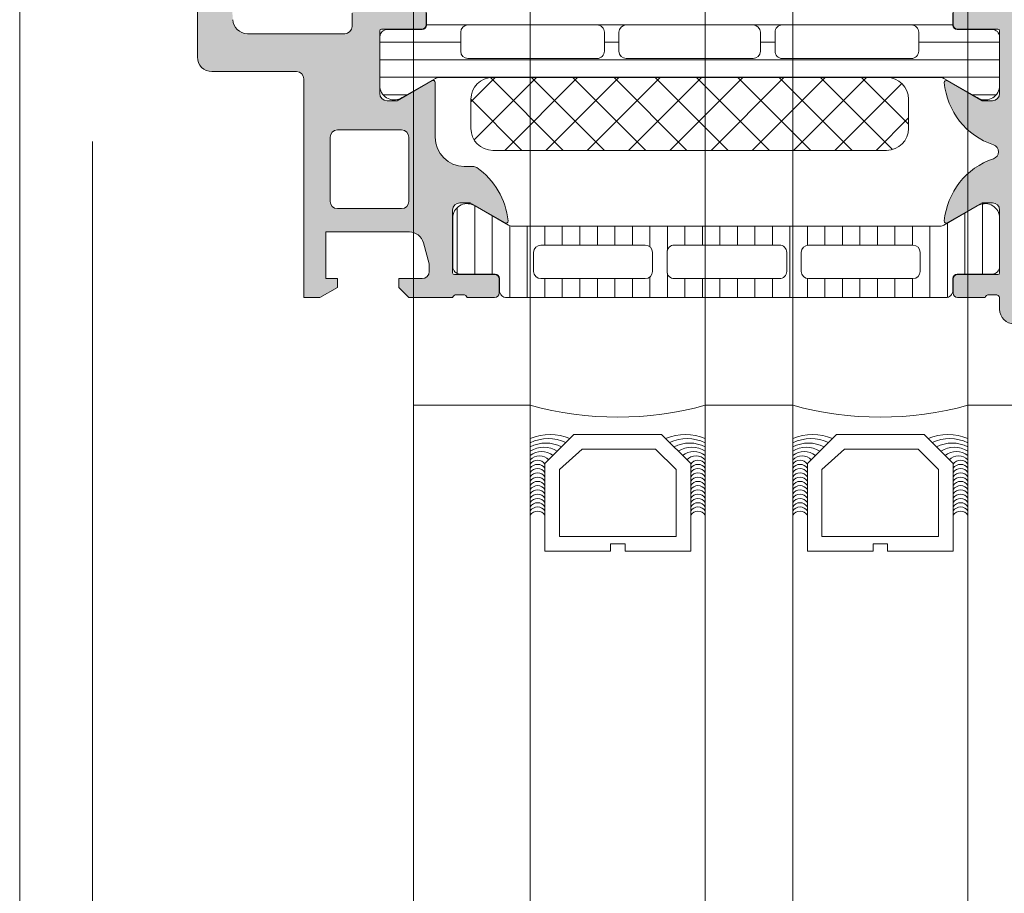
# Model space of a CAD drawing. Header units: millimetres. Extents: x 213386 to 506888, y 183055 to 450952.
# Tile 123 of 256: x 373037 to 373104, y 301549 to 301609. Entities that reach past the tile are written whole.
import ezdxf

# ---------------------------------------------------------------- set-up
doc = ezdxf.new("R2010")
doc.units = ezdxf.units.MM
doc.linetypes.add('ČÁRKOVANÁ', pattern=[19.049999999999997, 12.7, -6.35])
doc.layers.add('FASÁDA DETAILNÍ', color=255, linetype='Continuous', lineweight=0)

msp = doc.modelspace()

# ---------------------------------------------------------------- hatches: boundary and pattern name
at = {"layer": 'FASÁDA DETAILNÍ'}
h = msp.add_hatch(color=256, dxfattribs=at)
edge = h.paths.add_edge_path()
edge.add_arc((373049.3202230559, 301655.1956502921), 0.5000674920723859, 90.00773245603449, 179.9922675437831, ccw=False)
edge.add_line((373049.3201555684, 301655.6957177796), (373053.3201555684, 301655.6957177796))
edge.add_arc((373053.3200880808, 301655.1956502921), 0.5000674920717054, 360.0077324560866, 449.99226754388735, ccw=False)
edge.add_line((373053.8201555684, 301655.1957177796), (373053.8201555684, 301653.8956689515))
edge.add_arc((373053.3201186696, 301653.8957058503), 0.5000369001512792, 270.0042279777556, 359.99577202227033, ccw=False)
edge.add_line((373053.3201555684, 301653.3956689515), (373052.8201555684, 301653.3956689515))
edge.add_line((373052.8201555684, 301653.3956689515), (373052.8201555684, 301654.3956689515))
edge.add_line((373052.8201555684, 301654.3956689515), (373051.3201555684, 301654.3956689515))
edge.add_arc((373051.3201185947, 301653.3957059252), 0.9999630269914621, 449.9978814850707, 540.0021185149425)
edge.add_line((373050.3201555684, 301653.3956689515), (373050.3201555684, 301649.3956689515))
edge.add_arc((373051.3202324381, 301649.3957458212), 1.000076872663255, 180.0044039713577, 269.9955960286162)
edge.add_line((373051.3201555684, 301648.3956689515), (373052.8201555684, 301648.3956689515))
edge.add_line((373052.8201555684, 301648.3956689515), (373052.8201555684, 301649.3956689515))
edge.add_line((373052.8201555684, 301649.3956689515), (373053.3201555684, 301649.3956689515))
edge.add_arc((373053.3202130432, 301648.8957264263), 0.4999425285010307, -0.006586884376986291, 90.0065868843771, ccw=False)
edge.add_line((373053.8201555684, 301648.8956689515), (373053.8201555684, 301646.0956811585))
edge.add_arc((373053.3201555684, 301646.0956811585), 0.5000000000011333, 270.0000000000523, 360.0000000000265, ccw=False)
edge.add_line((373053.3201555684, 301645.5956811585), (373053.1201555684, 301645.5956811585))
edge.add_arc((373053.1201555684, 301646.0956811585), 0.5000000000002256, 179.9999999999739, 269.99999999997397, ccw=False)
edge.add_line((373052.6201555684, 301646.0956811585), (373052.6201555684, 301646.5956811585))
edge.add_arc((373052.1201204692, 301646.5956460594), 0.500035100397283, 360.0040217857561, 449.9959782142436)
edge.add_line((373052.1201555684, 301647.0956811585), (373051.3201525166, 301647.0956811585))
edge.add_arc((373051.32016908, 301646.5956645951), 0.5000165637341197, 90.00189796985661, 179.9981020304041)
edge.add_line((373050.8201525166, 301646.5956811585), (373050.8201525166, 301615.2956872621))
edge.add_line((373050.8201525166, 301615.2956872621), (373051.2525491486, 301609.2572296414))
edge.add_arc((373052.2517688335, 301609.2956857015), 0.9999594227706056, 182.2040028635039, 269.9999999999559)
edge.add_line((373052.2517688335, 301608.2957262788), (373058.920221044, 301608.2957262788))
edge.add_arc((373058.9202210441, 301608.7957262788), 0.5000000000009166, 270.0000000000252, 359.9999999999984)
edge.add_line((373059.4202210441, 301608.7957262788), (373059.4202210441, 301609.6957262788))
edge.add_arc((373059.9202210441, 301609.6957262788), 0.5000000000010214, 90.00000000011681, 180.0000000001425, ccw=False)
edge.add_line((373059.9202210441, 301610.1957262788), (373061.32022257, 301610.1957262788))
edge.add_arc((373061.5877431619, 301610.2745627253), 0.278895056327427, 196.4198764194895, 271.1645893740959)
edge.add_line((373061.5934115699, 301609.9957252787), (373062.0470055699, 301609.9957252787))
edge.add_arc((373062.0526662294, 301610.2745933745), 0.2789255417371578, 268.8371299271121, 343.5754054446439)
edge.add_line((373062.3202095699, 301610.1957262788), (373064.20022057, 301610.1957262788))
edge.add_arc((373064.20022057, 301609.8957262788), 0.3000000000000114, 360.00000000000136, 450, ccw=False)
edge.add_line((373064.50022057, 301609.8957262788), (373064.50022057, 301608.9157519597))
edge.add_arc((373064.20022057, 301608.9157519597), 0.2999999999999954, 270.0000000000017, 360.00000000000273, ccw=False)
edge.add_line((373064.20022057, 301608.6157519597), (373061.44022257, 301608.6157519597))
edge.add_arc((373061.44022257, 301608.4957519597), 0.1200000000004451, 449.9999999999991, 540)
edge.add_line((373061.32022257, 301608.4957519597), (373061.32022257, 301604.1957262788))
edge.add_arc((373061.82022257, 301604.1957262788), 0.5000000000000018, 179.9999999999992, 269.9999999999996)
edge.add_line((373061.82022257, 301603.6957262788), (373062.52022257, 301603.6957262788))
edge.add_line((373062.5202225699, 301603.6957262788), (373064.9130428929, 301605.0772217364))
edge.add_arc((373064.9821027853, 301604.9576064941), 0.1381197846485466, -1.0322764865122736e-10, 119.9999999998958, ccw=False)
edge.add_line((373065.12022257, 301604.9576064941), (373065.12022257, 301601.1957262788))
edge.add_arc((373067.12022257, 301601.1957262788), 1.999999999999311, 180.0000000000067, 270.0000000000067)
edge.add_line((373067.12022257, 301599.1957262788), (373067.6882179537, 301599.1957262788))
edge.add_arc((373067.6882179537, 301598.6957262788), 0.5000000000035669, 415.52092823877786, 449.99999999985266, ccw=False)
edge.add_arc((373065.1407446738, 301594.9862276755), 4.999999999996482, 365.34922800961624, 415.5209282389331, ccw=False)
edge.add_arc((373069.9820959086, 301595.4338460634), 0.1381197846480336, 240.0000000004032, 367.70243749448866, ccw=False)
edge.add_line((373069.9130360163, 301595.3142308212), (373067.5202156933, 301596.6957262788))
edge.add_line((373067.5202156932, 301596.6957262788), (373066.8202156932, 301596.6957262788))
edge.add_arc((373066.8202156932, 301596.1957262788), 0.5, 450, 540)
edge.add_line((373066.3202156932, 301596.1957262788), (373066.3202156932, 301591.8957005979))
edge.add_arc((373066.4402156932, 301591.8957005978), 0.1199999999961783, 180, 269.9999999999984)
edge.add_line((373066.4402156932, 301591.7757005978), (373069.2002136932, 301591.7757005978))
edge.add_arc((373069.2002136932, 301591.4757005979), 0.2999999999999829, 0, 90.00000000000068, ccw=False)
edge.add_line((373069.5002136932, 301591.4757005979), (373069.5002136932, 301590.4957262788))
edge.add_arc((373069.2002136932, 301590.4957262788), 0.300000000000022, 270.00000000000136, 360, ccw=False)
edge.add_line((373069.2002136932, 301590.1957262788), (373067.3202026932, 301590.1957262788))
edge.add_arc((373067.0526593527, 301590.1168591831), 0.2789255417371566, 376.4245945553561, 451.1628700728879)
edge.add_line((373067.0469986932, 301590.3957272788), (373066.5934046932, 301590.3957272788))
edge.add_arc((373066.5877362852, 301590.1168898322), 0.2788950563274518, 448.8354106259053, 523.5801235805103)
edge.add_line((373066.3202156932, 301590.1957262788), (373063.3201572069, 301590.1957262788))
edge.add_line((373063.3201572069, 301590.1957262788), (373062.620054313, 301590.8957986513))
edge.add_line((373062.6200543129, 301590.8957986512), (373062.6200543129, 301591.4958047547))
edge.add_line((373062.6200543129, 301591.4958047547), (373064.2200604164, 301591.4958047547))
edge.add_arc((373064.2200509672, 301591.995814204), 0.5000094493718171, 270.0010827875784, 359.9989172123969)
edge.add_line((373064.7200604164, 301591.9958047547), (373064.7200604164, 301592.3912328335))
edge.add_arc((373064.2200604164, 301592.3912328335), 0.5000000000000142, 360.0000000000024, 375.0000000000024)
edge.add_line((373064.7030233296, 301592.5206423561), (373064.3188145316, 301593.9545291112))
edge.add_arc((373063.3528887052, 301593.6957100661), 1.000000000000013, 375.0000000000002, 450.0000000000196)
edge.add_line((373063.3528887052, 301594.6957100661), (373057.6200665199, 301594.6957100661))
edge.add_line((373057.6200665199, 301594.6957100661), (373057.6200665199, 301591.4958047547))
edge.add_line((373057.6200665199, 301591.4958047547), (373058.4200543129, 301591.4958047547))
edge.add_line((373058.4200543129, 301591.4958047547), (373058.4200543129, 301590.8957986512))
edge.add_line((373058.4200543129, 301590.8957986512), (373057.2076214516, 301590.1958169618))
edge.add_line((373057.2076214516, 301590.1958169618), (373056.1200665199, 301590.1958169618))
edge.add_line((373056.1200665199, 301590.1958169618), (373056.1200665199, 301605.1957262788))
edge.add_arc((373055.6200665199, 301605.1957262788), 0.5000000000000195, 359.9999999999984, 450.0000000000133)
edge.add_line((373055.6200665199, 301605.6957262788), (373049.8201555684, 301605.6957262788))
edge.add_arc((373049.8201555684, 301606.6957262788), 1, 180, 270.00000000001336, ccw=False)
edge.add_line((373048.8201555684, 301606.6957262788), (373048.8201555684, 301655.1957177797))
edge = h.paths.add_edge_path(flags=16)
edge.add_line((373058.4200543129, 301596.2957100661), (373062.8200543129, 301596.2957100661))
edge.add_arc((373062.8200543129, 301596.7957100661), 0.5000000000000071, 270.0000000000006, 359.9999999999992)
edge.add_line((373063.3200543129, 301596.7957100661), (373063.3200543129, 301601.1957100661))
edge.add_arc((373062.8200543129, 301601.1957100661), 0.4999999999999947, 359.9999999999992, 450.0000000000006)
edge.add_line((373062.8200543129, 301601.6957100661), (373058.4200543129, 301601.6957100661))
edge.add_arc((373058.4200543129, 301601.1957100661), 0.5, 450, 540)
edge.add_line((373057.9200543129, 301601.1957100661), (373057.9200543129, 301596.7957100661))
edge.add_arc((373058.4200543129, 301596.7957100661), 0.4999999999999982, 180, 270.0000000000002)
h = msp.add_hatch(dxfattribs=at)
h.set_pattern_fill('LINIE', color=256, scale=1.2, angle=-1.272221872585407e-14, style=0)
h.set_pattern_definition([(360, (373060.6955425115, 301590.9127556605), (2.939128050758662e-16, 1.2), [])])
edge = h.paths.add_edge_path()
edge.add_arc((373064.2302388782, 301608.886528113), 0.3000000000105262, 269.9979247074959, 359.997924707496)
edge.add_line((373064.530238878, 301608.8865172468), (373064.5302675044, 301609.6968485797))
edge.add_arc((373065.0302648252, 301609.6968331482), 0.4999973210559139, 89.99761771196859, 179.9982316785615, ccw=False)
edge.add_line((373065.0302856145, 301610.196830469), (373065.8713578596, 301610.1981510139))
edge.add_arc((373065.8713578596, 301610.3981510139), 0.1999999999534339, 270, 360)
edge.add_line((373066.0713578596, 301610.3981510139), (373066.0713578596, 301614.4981510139))
edge.add_arc((373066.5713578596, 301614.4981510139), 0.5, 90, 180, ccw=False)
edge.add_line((373066.5713578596, 301614.9981510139), (373067.402107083, 301614.9981510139))
edge.add_arc((373067.402107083, 301613.9981510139), 0.9999999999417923, 15.000000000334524, 90, ccw=False)
edge.add_line((373068.3680329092, 301614.256970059), (373068.5713578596, 301613.4981510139))
edge.add_line((373068.5713578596, 301613.4981510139), (373067.5713578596, 301613.4981510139))
edge.add_line((373067.5713578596, 301613.4981510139), (373067.5713578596, 301611.1981510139))
edge.add_arc((373068.5754843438, 301611.1998602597), 1.004127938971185, 180.0975300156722, 269.7659122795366)
edge.add_line((373068.5713818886, 301610.1957407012), (373071.5712602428, 301610.1957407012))
edge.add_arc((373071.5672318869, 301611.1998600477), 1.004127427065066, 270.2298596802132, 359.902482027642)
edge.add_line((373072.5713578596, 301611.1981510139), (373072.5713578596, 301613.4981510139))
edge.add_line((373072.5713578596, 301613.4981510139), (373071.5713578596, 301613.4981510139))
edge.add_line((373071.5713578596, 301613.4981510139), (373071.7746828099, 301614.256970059))
edge.add_arc((373072.7406086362, 301613.9981510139), 0.9999999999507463, 89.99999999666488, 164.9999999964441, ccw=False)
edge.add_line((373072.7406086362, 301614.9981510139), (373073.5713578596, 301614.9981510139))
edge.add_arc((373073.5713578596, 301614.4981510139), 0.5, 0, 90, ccw=False)
edge.add_line((373074.0713578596, 301614.4981510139), (373074.0713578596, 301610.3981510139))
edge.add_arc((373074.2755309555, 301610.3998795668), 0.2041804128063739, 180.4850610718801, 268.8441310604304)
edge.add_line((373074.2714121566, 301610.1957407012), (373100.1127789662, 301610.1957177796))
edge.add_arc((373100.1127635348, 301609.6957204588), 0.4999973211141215, -0.002382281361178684, 89.99823167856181, ccw=False)
edge.add_line((373100.6127608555, 301609.6956996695), (373100.6127322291, 301608.8853683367))
edge.add_arc((373100.9127322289, 301608.8853574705), 0.300000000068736, 179.9979246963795, 269.9979246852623)
edge.add_line((373100.9127213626, 301608.5853574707), (373103.312719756, 301608.5856024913))
edge.add_arc((373103.3127042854, 301608.0856065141), 0.4999959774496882, -0.0023777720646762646, 89.9982271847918, ccw=False)
edge.add_line((373103.8127002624, 301608.0855857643), (373103.8125736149, 301604.6090442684))
edge.add_arc((373102.8227606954, 301604.7513907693), 0.9999960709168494, 237.27090860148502, 351.81631664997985, ccw=False)
edge.add_line((373102.2820952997, 301603.9101577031), (373099.9984862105, 301605.2287101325))
edge.add_arc((373099.7484705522, 301604.7957064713), 0.5000000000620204, 59.99792809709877, 89.99786479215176)
edge.add_line((373099.7484891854, 301605.295706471), (373065.3942204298, 301605.2967927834))
edge.add_arc((373065.3942028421, 301604.7967927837), 0.500000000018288, 89.99798460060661, 119.9979212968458)
edge.add_line((373065.1442185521, 301605.2298145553), (373062.8605139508, 301603.9114275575))
edge.add_arc((373062.3199094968, 301604.7526997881), 0.9999960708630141, 188.179532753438, 302.7249408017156, ccw=False)
edge.add_line((373061.3300862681, 301604.6104249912), (373061.3302129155, 301608.0869664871))
edge.add_arc((373061.8302088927, 301608.0869510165), 0.4999959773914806, 89.99762221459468, 179.9982271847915, ccw=False)
edge.add_line((373061.8302296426, 301608.5869469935), (373064.230228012, 301608.5865281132))
edge = h.paths.add_edge_path(flags=16)
edge.add_line((373088.4213516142, 301608.3962525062), (373088.4213516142, 301607.0962583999))
edge.add_arc((373088.9213479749, 301607.0962547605), 0.4999963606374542, 179.9995829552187, 270.0004170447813)
edge.add_line((373088.9213516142, 301606.5962583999), (373097.7713455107, 301606.5962583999))
edge.add_arc((373097.7713491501, 301607.0962547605), 0.4999963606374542, 269.9995829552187, 360.0004170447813)
edge.add_line((373098.2713455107, 301607.0962583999), (373098.2713455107, 301608.3962525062))
edge.add_arc((373097.7713455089, 301608.3962690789), 0.5000000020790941, 359.9981009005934, 449.9999997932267)
edge.add_line((373097.7713455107, 301608.896269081), (373088.9213516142, 301608.896269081))
edge.add_arc((373088.9213516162, 301608.3962690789), 0.5000000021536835, 90.00000022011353, 180.0018990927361)
edge = h.paths.add_edge_path(flags=16)
edge.add_arc((373078.2213455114, 301608.396269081), 0.5, 90, 180)
edge.add_line((373077.7213455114, 301608.396269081), (373077.7213455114, 301607.0962583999))
edge.add_arc((373078.2213455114, 301607.0962583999), 0.5, 180, 270)
edge.add_line((373078.2213455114, 301606.5962583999), (373086.9213516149, 301606.5962583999))
edge.add_arc((373086.9213516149, 301607.0962583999), 0.5, 270, 360)
edge.add_line((373087.4213516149, 301607.0962583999), (373087.4213516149, 301608.396269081))
edge.add_arc((373086.9213516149, 301608.396269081), 0.5, 0, 90)
edge.add_line((373086.9213516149, 301608.896269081), (373078.2213455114, 301608.896269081))
edge = h.paths.add_edge_path(flags=16)
edge.add_arc((373076.2213491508, 301607.0962547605), 0.4999963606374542, 269.9995829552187, 360.0004170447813)
edge.add_line((373076.7213455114, 301607.0962583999), (373076.7213455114, 301608.3962525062))
edge.add_arc((373076.2213455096, 301608.3962690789), 0.5000000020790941, 359.9981009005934, 449.9999997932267)
edge.add_line((373076.2213455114, 301608.896269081), (373067.3713363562, 301608.896269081))
edge.add_arc((373067.3713363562, 301608.3962843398), 0.4999847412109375, 90, 180)
edge.add_line((373066.8713516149, 301608.3962843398), (373066.8713516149, 301607.0962736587))
edge.add_arc((373067.3713668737, 301607.0962736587), 0.5000152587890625, 180, 270)
edge.add_line((373067.3713668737, 301606.5962583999), (373076.2213455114, 301606.5962583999))
h = msp.add_hatch(color=256, dxfattribs=at)
edge = h.paths.add_edge_path()
edge.add_arc((373103.7001482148, 301591.8958485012), 0.120000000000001, 270.0000000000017, 360.00000000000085, ccw=False)
edge.add_line((373103.7001482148, 301591.7758485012), (373100.9401502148, 301591.7758485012))
edge.add_arc((373100.9401502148, 301591.4758485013), 0.3000000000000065, 450, 539.9999999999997)
edge.add_line((373100.6401502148, 301591.4758485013), (373100.6401502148, 301590.4958741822))
edge.add_arc((373100.9401502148, 301590.4958741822), 0.3000000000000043, 179.9999999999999, 270)
edge.add_line((373100.9401502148, 301590.1958741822), (373102.8201612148, 301590.1958741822))
edge.add_arc((373103.0877045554, 301590.1170070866), 0.2789255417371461, 88.83712992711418, 163.575405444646, ccw=False)
edge.add_line((373103.0933652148, 301590.3958751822), (373103.5469592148, 301590.3958751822))
edge.add_arc((373103.5526276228, 301590.1170377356), 0.2788950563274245, 16.419876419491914, 91.16458937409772, ccw=False)
edge.add_line((373103.8201482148, 301590.1958741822), (373103.8201482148, 301589.3956994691))
edge.add_arc((373104.8201482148, 301589.3956994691), 0.9999999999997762, 179.9999999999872, 269.9999999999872)
edge.add_line((373104.8201482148, 301588.3956994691), (373108.3201555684, 301588.3956994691))
edge.add_arc((373108.3201357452, 301589.3957192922), 1.000019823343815, 270.0011357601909, 359.9988642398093)
edge.add_line((373109.3201555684, 301589.3956994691), (373109.3201555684, 301589.8956994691))
edge.add_line((373109.3201555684, 301589.8956994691), (373106.8201555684, 301589.8956994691))
edge.add_arc((373106.8202009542, 301590.8957448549), 1.000045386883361, 180.0026002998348, 269.99739970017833, ccw=False)
edge.add_line((373105.8201555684, 301590.8956994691), (373105.8201555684, 301592.1957177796))
edge.add_arc((373106.8202080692, 301592.1956652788), 1.000052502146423, 90.00300791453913, 179.9969920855, ccw=False)
edge.add_line((373106.8201555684, 301593.1957177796), (373113.8201555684, 301593.1957177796))
edge.add_arc((373114.3201555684, 301592.6705960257), 0.7250881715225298, 46.40381611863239, 133.5961838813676, ccw=False)
edge.add_line((373114.8201555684, 301593.1957177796), (373120.8542437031, 301593.1957177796))
edge.add_arc((373120.8541912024, 301592.1956652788), 1.000052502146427, 360.0030079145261, 449.9969920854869, ccw=False)
edge.add_line((373121.8542437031, 301592.1957177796), (373121.8542437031, 301590.8956994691))
edge.add_arc((373120.8541983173, 301590.8957448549), 1.000045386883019, 270.00260029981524, 359.9973997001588, ccw=False)
edge.add_line((373120.8542437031, 301589.8956994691), (373119.3201555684, 301589.8956994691))
edge.add_line((373119.3201555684, 301589.8956994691), (373119.3201555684, 301589.2956933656))
edge.add_line((373119.3201555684, 301589.2956933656), (373120.4201616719, 301588.1957177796))
edge.add_line((373120.4201616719, 301588.1957177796), (373123.8201555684, 301588.1957177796))
edge.add_line((373123.8201555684, 301588.1957177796), (373123.8201555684, 301615.1956185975))
edge.add_line((373123.8201555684, 301615.1956185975), (373120.4201616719, 301615.1956185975))
edge.add_line((373120.4201616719, 301615.1956185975), (373119.3201555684, 301614.0956430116))
edge.add_line((373119.3201555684, 301614.0956430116), (373119.3201555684, 301613.495636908))
edge.add_line((373119.3201555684, 301613.495636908), (373120.8542437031, 301613.495636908))
edge.add_arc((373120.8541983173, 301612.4955915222), 1.000045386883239, 360.0026002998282, 449.99739970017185, ccw=False)
edge.add_line((373121.8542437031, 301612.495636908), (373121.8542437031, 301611.1956185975))
edge.add_arc((373120.8541912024, 301611.1956710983), 1.000052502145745, 270.00300791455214, 359.99699208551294, ccw=False)
edge.add_line((373120.8542437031, 301610.1956185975), (373114.8201555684, 301610.1956185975))
edge.add_arc((373114.3201555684, 301610.7207403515), 0.7250881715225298, 226.4038161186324, 313.59618388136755, ccw=False)
edge.add_line((373113.8201555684, 301610.1956185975), (373106.8201555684, 301610.1956185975))
edge.add_arc((373106.8202080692, 301611.1956710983), 1.000052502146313, 180.0030079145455, 269.99699208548, ccw=False)
edge.add_line((373105.8201555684, 301611.1956185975), (373105.8201555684, 301612.495636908))
edge.add_arc((373106.8202009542, 301612.4955915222), 1.000045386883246, 90.0026002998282, 179.9973997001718, ccw=False)
edge.add_line((373106.8201555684, 301613.495636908), (373109.3201555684, 301613.495636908))
edge.add_line((373109.3201555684, 301613.495636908), (373109.3201555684, 301613.995636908))
edge.add_arc((373108.3201357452, 301613.9956170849), 1.000019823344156, 360.0011357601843, 449.9988642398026)
edge.add_line((373108.3201555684, 301614.995636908), (373103.8201555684, 301614.995636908))
edge.add_arc((373103.8201452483, 301614.4956472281), 0.4999896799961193, 449.9988173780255, 540.0011826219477)
edge.add_line((373103.3201555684, 301614.495636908), (373103.3201555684, 301613.495636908))
edge.add_line((373103.3201555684, 301613.495636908), (373104.1201586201, 301613.495636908))
edge.add_line((373104.1201586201, 301613.495636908), (373104.1201586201, 301610.4956216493))
edge.add_arc((373103.8201509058, 301610.4956189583), 0.3000077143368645, 269.9994860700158, 360.00051393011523, ccw=False)
edge.add_arc((373103.5526276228, 301610.2744476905), 0.2788950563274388, 268.83541062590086, 343.5801235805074, ccw=False)
edge.add_line((373103.5469592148, 301609.9956102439), (373103.0933652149, 301609.9956102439))
edge.add_arc((373103.0877045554, 301610.2744783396), 0.2789255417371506, 196.4245945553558, 271.1628700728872, ccw=False)
edge.add_line((373102.8201612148, 301610.195611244), (373100.9401502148, 301610.195611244))
edge.add_arc((373100.9401502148, 301609.8956112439), 0.3000000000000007, 449.9999999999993, 539.9999999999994)
edge.add_line((373100.6401502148, 301609.8956112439), (373100.6401502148, 301608.9156369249))
edge.add_arc((373100.9401502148, 301608.9156369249), 0.3000000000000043, 180, 270)
edge.add_line((373100.9401502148, 301608.6156369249), (373103.7001482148, 301608.6156369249))
edge.add_arc((373103.7001482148, 301608.4956369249), 0.1200000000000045, 360, 449.9999999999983, ccw=False)
edge.add_line((373103.8201482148, 301608.4956369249), (373103.8201482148, 301604.195611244))
edge.add_arc((373103.3201482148, 301604.195611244), 0.4999999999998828, 270.0000000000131, 360.0000000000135, ccw=False)
edge.add_line((373103.3201482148, 301603.695611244), (373102.6201482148, 301603.695611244))
edge.add_line((373102.6201482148, 301603.695611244), (373100.2273278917, 301605.0771067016))
edge.add_arc((373100.1582679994, 301604.9574914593), 0.1381197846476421, 419.9999999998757, 547.7024374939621)
edge.add_arc((373104.9996192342, 301605.4051098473), 4.999999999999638, 185.3492280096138, 251.2905992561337)
edge.add_arc((373103.2353930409, 301600.1957427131), 0.5000000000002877, 288.7094007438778, 431.2905992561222, ccw=False)
edge.add_arc((373104.9996192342, 301594.9863755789), 4.999999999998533, 108.7094007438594, 174.6507719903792)
edge.add_arc((373100.1582679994, 301595.4339939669), 0.1381197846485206, 172.2975625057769, 299.9999999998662)
edge.add_line((373100.2273278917, 301595.3143787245), (373102.6201482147, 301596.6958741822))
edge.add_line((373102.6201482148, 301596.6958741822), (373103.3201482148, 301596.6958741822))
edge.add_arc((373103.3201482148, 301596.1958741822), 0.5000000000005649, 359.9999999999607, 449.99999999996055, ccw=False)
edge.add_line((373103.8201482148, 301596.1958741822), (373103.8201482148, 301591.8958485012))
edge = h.paths.add_edge_path(flags=16)
edge.add_arc((373121.7201494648, 301607.1956262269), 0.5, 360, 450, ccw=False)
edge.add_line((373122.2201494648, 301607.1956262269), (373122.2201494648, 301595.1957177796))
edge.add_arc((373121.7201494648, 301595.1957177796), 0.5, 270, 360, ccw=False)
edge.add_line((373121.7201494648, 301594.6957177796), (373106.0201677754, 301594.6957177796))
edge.add_arc((373106.0201677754, 301595.1957177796), 0.5, 180, 270, ccw=False)
edge.add_line((373105.5201677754, 301595.1957177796), (373105.5201677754, 301607.1956262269))
edge.add_arc((373106.0201677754, 301607.1956262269), 0.5, 90, 180, ccw=False)
edge.add_line((373106.0201677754, 301607.6956262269), (373107.5201677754, 301607.6956262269))
edge.add_line((373107.5201677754, 301607.6956262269), (373107.5201677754, 301608.1956262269))
edge.add_arc((373108.0201677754, 301608.1956262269), 0.5000000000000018, 90.0000000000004, 180, ccw=False)
edge.add_line((373108.0201677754, 301608.6956262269), (373119.7201494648, 301608.6956262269))
edge.add_arc((373119.7201494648, 301608.1956262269), 0.5, 360, 449.9999999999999, ccw=False)
edge.add_line((373120.2201494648, 301608.1956262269), (373120.2201494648, 301607.6956262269))
edge.add_line((373120.2201494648, 301607.6956262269), (373121.7201494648, 301607.6956262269))
h = msp.add_hatch(dxfattribs=at)
h.set_pattern_fill('NETZ', color=256, scale=2, angle=45, style=0)
h.set_pattern_definition([(45, (397960.6382589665, 280090.6957864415), (-1.414213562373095, 1.414213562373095), []), (135, (397960.6382589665, 280090.6957864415), (-1.414213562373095, -1.414213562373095), [])])
h.paths.add_polyline_path([(373069.0712321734, 301600.2949829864, -0.4142135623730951), (373067.5712321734, 301601.7949829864), (373067.5712321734, 301603.7949829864, -0.4142135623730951), (373069.0712321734, 301605.2949829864), (373096.0712321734, 301605.2949829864, -0.4142135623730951), (373097.5712321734, 301603.7949829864), (373097.5712321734, 301601.7949829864, -0.4142135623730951), (373096.0712321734, 301600.2949829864)])
h = msp.add_hatch(dxfattribs=at)
h.set_pattern_fill('_USER', color=256, scale=1.2, angle=90, style=0, pattern_type=0)
h.set_pattern_definition([(90, (397960.6382589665, 280090.6957864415), (-1.2, 7.347638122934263e-17), [])])
edge = h.paths.add_edge_path()
edge.add_line((373070.1442654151, 301595.1627295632), (373067.8606085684, 301596.4811992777))
edge.add_arc((373067.3199736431, 301595.6399466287), 0.9999960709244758, 417.2729839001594, 531.8183919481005)
edge.add_line((373066.3301555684, 301595.7822572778), (373066.3301555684, 301592.3057157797))
edge.add_arc((373066.8301515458, 301592.30571314), 0.4999959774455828, 179.9996975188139, 270.0003024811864)
edge.add_line((373066.8301541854, 301591.8057171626), (373069.2301525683, 301591.8060491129))
edge.add_arc((373069.2301525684, 301591.506049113), 0.3000000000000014, 360, 449.9999999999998, ccw=False)
edge.add_line((373069.5301525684, 301591.506049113), (373069.5301525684, 301590.6957177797))
edge.add_arc((373070.0301498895, 301590.6957151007), 0.4999973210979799, 179.999693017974, 270.0003069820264)
edge.add_line((373070.0301525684, 301590.1957177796), (373100.1126268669, 301590.1957177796))
edge.add_arc((373100.1126295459, 301590.6957151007), 0.4999973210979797, 269.9996930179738, 360.0003069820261)
edge.add_line((373100.6126268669, 301590.6957177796), (373100.6126268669, 301591.506049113))
edge.add_arc((373100.9126268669, 301591.506049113), 0.3000000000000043, 90, 180, ccw=False)
edge.add_line((373100.9126268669, 301591.8060491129), (373103.3126252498, 301591.8057171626))
edge.add_arc((373103.3126278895, 301592.30571314), 0.4999959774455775, 269.9996975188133, 360.0003024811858)
edge.add_line((373103.812623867, 301592.3057157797), (373103.812623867, 301595.7822572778))
edge.add_arc((373102.8228057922, 301595.6399466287), 0.9999960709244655, 368.1816080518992, 482.7270160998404)
edge.add_line((373102.282170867, 301596.4811992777), (373099.9985140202, 301595.1627295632))
edge.add_arc((373099.7485140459, 301595.59574228), 0.5000000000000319, 270.00005990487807, 299.9999965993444, ccw=False)
edge.add_line((373099.7485145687, 301595.09574228), (373070.3942648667, 301595.09574228))
edge.add_arc((373070.3942653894, 301595.59574228), 0.5000000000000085, 240.0000034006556, 269.9999400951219, ccw=False)
edge = h.paths.add_edge_path(flags=16)
edge.add_line((373090.7209825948, 301593.7957315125), (373097.8710070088, 301593.7957162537))
edge.add_arc((373097.8709634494, 301593.2956726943), 0.5000435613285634, 360.0049911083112, 449.9950088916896, ccw=False)
edge.add_line((373098.3710070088, 301593.2957162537), (373098.3710070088, 301591.9957074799))
edge.add_arc((373097.8709946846, 301591.9957350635), 0.5000123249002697, 270.00141220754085, 359.9968392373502, ccw=False)
edge.add_line((373097.8710070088, 301591.4957227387), (373090.7209825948, 301591.4957227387))
edge.add_arc((373090.7210261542, 301591.9957662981), 0.5000435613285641, 180.0049911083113, 269.9950088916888, ccw=False)
edge.add_line((373090.2209825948, 301591.9957227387), (373090.2209825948, 301593.2957315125))
edge.add_arc((373090.7210261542, 301593.2956879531), 0.5000435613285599, 90.00499110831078, 179.9950088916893, ccw=False)
edge = h.paths.add_edge_path(flags=16)
edge.add_line((373072.3709830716, 301593.7957315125), (373079.5210089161, 301593.7957315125))
edge.add_arc((373079.5209653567, 301593.2956879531), 0.5000435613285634, 360.0049911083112, 449.9950088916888, ccw=False)
edge.add_line((373080.0210089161, 301593.2957315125), (373080.0210089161, 301591.9957227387))
edge.add_arc((373079.5209653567, 301591.9957662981), 0.5000435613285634, 270.0049911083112, 359.9950088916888, ccw=False)
edge.add_line((373079.5210089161, 301591.4957227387), (373072.3709830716, 301591.4957227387))
edge.add_arc((373072.371026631, 301591.9957662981), 0.5000435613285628, 180.0049911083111, 269.99500889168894, ccw=False)
edge.add_line((373071.8709830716, 301591.9957227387), (373071.8709830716, 301593.2957315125))
edge.add_arc((373072.371026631, 301593.2956879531), 0.5000435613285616, 90.004991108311, 179.995008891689, ccw=False)
edge = h.paths.add_edge_path(flags=16)
edge.add_line((373081.5210089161, 301593.7957315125), (373088.7209825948, 301593.7957315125))
edge.add_arc((373088.7210333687, 301593.2957822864), 0.4999492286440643, -0.005818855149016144, 90.00581885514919, ccw=False)
edge.add_line((373089.2209825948, 301593.2957315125), (373089.2209825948, 301591.9957227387))
edge.add_arc((373088.7210333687, 301591.9956719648), 0.4999492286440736, 269.9941811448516, 360.00581885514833, ccw=False)
edge.add_line((373088.7209825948, 301591.4957227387), (373081.5210089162, 301591.4957227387))
edge.add_arc((373081.5209581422, 301591.9956719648), 0.4999492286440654, 179.9941811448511, 270.005818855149, ccw=False)
edge.add_line((373081.0210089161, 301591.9957227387), (373081.0210089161, 301593.2957315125))
edge.add_arc((373081.5209581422, 301593.2957822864), 0.4999492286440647, 89.99418114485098, 180.005818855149, ccw=False)

# ---------------------------------------------------------------- linework, layer by layer
for p, q in [((373063.6382437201, 288952.6545279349), (373063.6382437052, 307967.1544280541)), ((373063.6382437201, 293752.6545279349), (373063.638243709, 307967.1544280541)), ((373063.6382437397, 284292.1544280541), (373063.6382437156, 307967.1544280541)), ((373071.6382437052, 307967.1544280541), (373071.6382437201, 288952.6545279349)), ((373071.638243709, 307967.1544280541), (373071.6382437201, 293752.6545279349)), ((373071.6382437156, 307967.1544280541), (373071.6382437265, 297319.0318729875)), ((373071.6382437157, 307967.1544280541), (373071.6382437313, 292519.031885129)), ((373071.6382437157, 307967.1544280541), (373071.6382437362, 287719.0318729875)), ((373083.6382437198, 288952.6545279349), (373083.6382437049, 307967.1544280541)), ((373083.6382437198, 293752.6545279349), (373083.6382437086, 307967.1544280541)), ((373083.6382437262, 297319.0318729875), (373083.6382437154, 307967.1544280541)), ((373083.6382437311, 292519.031885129), (373083.6382437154, 307967.1544280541)), ((373083.638243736, 287719.0318729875), (373083.6382437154, 307967.1544280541)), ((373089.6382437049, 307967.1544280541), (373089.6382437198, 288952.6545279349)), ((373089.6382437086, 307967.1544280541), (373089.6382437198, 293752.6545279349)), ((373089.6382437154, 307967.1544280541), (373089.6382437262, 297319.0318729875)), ((373089.6382437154, 307967.1544280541), (373089.6382437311, 292519.031885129)), ((373089.6382437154, 307967.1544280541), (373089.638243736, 287719.0318729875)), ((373101.6382437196, 288952.6545279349), (373101.6382437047, 307967.1544280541)), ((373101.6382437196, 293752.6545279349), (373101.6382437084, 307967.1544280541)), ((373101.638243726, 297319.0318729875), (373101.6382437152, 307967.1544280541)), ((373101.6382437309, 292519.031885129), (373101.6382437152, 307967.1544280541)), ((373101.6382437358, 287719.0318729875), (373101.6382437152, 307967.1544280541)), ((373063.6382437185, 301177.6545368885), (373063.6382473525, 303317.1544282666)), ((373048.8201555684, 301606.6957262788), (373048.8201555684, 301655.1957177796)), ((373071.6382445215, 301650.3702173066), (373071.6382437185, 301177.6545368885)), ((373083.6382437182, 301177.6545368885), (373083.6382445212, 301650.3702173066)), ((373089.6382445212, 301650.3702173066), (373089.6382437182, 301177.6545368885)), ((373101.638243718, 301177.6545368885), (373101.6382445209, 301650.3702173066)), ((373064.50022057, 301609.8957262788), (373064.50022057, 301608.9157519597)), ((373100.6401502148, 301609.8956112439), (373100.6401502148, 301608.9156369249)), ((373059.4202210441, 301608.7957262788), (373059.4202210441, 301609.6957262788)), ((373064.20022057, 301608.6157519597), (373061.44022257, 301608.6157519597)), ((373100.9401502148, 301608.6156369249), (373103.7001482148, 301608.6156369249)), ((373052.2517688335, 301608.2957262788), (373058.9202210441, 301608.2957262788)), ((373061.32022257, 301608.4957519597), (373061.32022257, 301604.1957262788)), ((373103.8201482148, 301608.4956369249), (373103.8201482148, 301604.195611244)), ((373055.6200665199, 301605.6957262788), (373049.8201555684, 301605.6957262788)), ((373056.1200665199, 301590.1958169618), (373056.1200665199, 301605.1957262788)), ((373062.5202225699, 301603.6957262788), (373064.913042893, 301605.0772217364)), ((373065.12022257, 301604.9576064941), (373065.12022257, 301601.1957262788)), ((373102.6201482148, 301603.695611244), (373100.2273278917, 301605.0771067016)), ((373061.82022257, 301603.6957262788), (373062.5202225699, 301603.6957262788)), ((373103.3201482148, 301603.695611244), (373102.6201482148, 301603.695611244)), ((373057.9200543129, 301601.1957100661), (373057.9200543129, 301596.7957100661)), ((373062.8200543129, 301601.6957100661), (373058.4200543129, 301601.6957100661)), ((373063.3200543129, 301596.7957100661), (373063.3200543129, 301601.1957100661)), ((373067.12022257, 301599.1957262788), (373067.6882179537, 301599.1957262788)), ((373067.5202156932, 301596.6957262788), (373066.8202156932, 301596.6957262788)), ((373069.9130360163, 301595.3142308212), (373067.5202156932, 301596.6957262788)), ((373070.1442654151, 301595.1627295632), (373067.8606085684, 301596.4811992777)), ((373102.282170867, 301596.4811992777), (373099.9985140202, 301595.1627295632)), ((373100.2273278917, 301595.3143787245), (373102.6201482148, 301596.6958741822)), ((373102.6201482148, 301596.6958741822), (373103.3201482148, 301596.6958741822)), ((373058.4200543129, 301596.2957100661), (373062.8200543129, 301596.2957100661)), ((373066.3202156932, 301596.1957262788), (373066.3202156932, 301591.8957005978)), ((373066.3301555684, 301595.7822572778), (373066.3301555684, 301592.3057157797)), ((373103.812623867, 301592.3057157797), (373103.812623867, 301595.7822572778)), ((373103.8201482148, 301596.1958741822), (373103.8201482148, 301591.8958485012)), ((373099.7485145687, 301595.09574228), (373070.3942648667, 301595.09574228)), ((373063.3528887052, 301594.6957100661), (373057.6200665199, 301594.6957100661)), ((373057.6200665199, 301594.6957100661), (373057.6200665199, 301591.4958047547)), ((373064.7030233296, 301592.5206423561), (373064.3188145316, 301593.9545291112)), ((373072.3709830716, 301593.7957315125), (373079.5210089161, 301593.7957315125)), ((373081.5210089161, 301593.7957315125), (373088.7209825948, 301593.7957315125)), ((373090.7209825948, 301593.7957315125), (373097.8710070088, 301593.7957162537)), ((373071.8709830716, 301591.9957227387), (373071.8709830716, 301593.2957315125)), ((373080.0210089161, 301593.2957315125), (373080.0210089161, 301591.9957227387)), ((373081.0210089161, 301591.9957227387), (373081.0210089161, 301593.2957315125)), ((373089.2209825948, 301593.2957315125), (373089.2209825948, 301591.9957227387)), ((373090.2209825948, 301591.9957227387), (373090.2209825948, 301593.2957315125)), ((373098.3710070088, 301593.2957162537), (373098.3710070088, 301591.9957074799)), ((373064.7200604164, 301591.9958047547), (373064.7200604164, 301592.3912328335)), ((373066.4402156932, 301591.7757005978), (373069.2002136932, 301591.7757005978)), ((373066.8301541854, 301591.8057171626), (373069.2301525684, 301591.8060491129)), ((373100.9126268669, 301591.8060491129), (373103.3126252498, 301591.8057171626)), ((373103.7001482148, 301591.7758485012), (373100.9401502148, 301591.7758485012)), ((373057.6200665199, 301591.4958047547), (373058.4200543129, 301591.4958047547)), ((373058.4200543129, 301591.4958047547), (373058.4200543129, 301590.8957986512)), ((373062.6200543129, 301590.8957986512), (373062.6200543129, 301591.4958047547)), ((373062.6200543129, 301591.4958047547), (373064.2200604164, 301591.4958047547)), ((373069.5002136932, 301591.4757005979), (373069.5002136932, 301590.4957262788)), ((373069.5301525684, 301591.506049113), (373069.5301525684, 301590.6957177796)), ((373079.5210089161, 301591.4957227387), (373072.3709830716, 301591.4957227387)), ((373088.7209825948, 301591.4957227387), (373081.5210089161, 301591.4957227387)), ((373097.8710070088, 301591.4957227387), (373090.7209825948, 301591.4957227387)), ((373100.6126268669, 301590.6957177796), (373100.6126268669, 301591.506049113)), ((373100.6401502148, 301591.4758485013), (373100.6401502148, 301590.4958741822)), ((373058.4200543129, 301590.8957986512), (373057.2076214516, 301590.1958169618)), ((373063.3201572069, 301590.1957262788), (373062.6200543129, 301590.8957986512)), ((373067.0469986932, 301590.3957272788), (373066.5934046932, 301590.3957272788)), ((373103.0933652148, 301590.3958751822), (373103.5469592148, 301590.3958751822)), ((373057.2076214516, 301590.1958169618), (373056.1200665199, 301590.1958169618)), ((373066.3202156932, 301590.1957262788), (373063.3201572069, 301590.1957262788)), ((373069.2002136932, 301590.1957262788), (373067.3202026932, 301590.1957262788)), ((373070.0301525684, 301590.1957177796), (373100.1126268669, 301590.1957177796)), ((373100.9401502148, 301590.1958741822), (373102.8201612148, 301590.1958741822)), ((373103.8201482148, 301590.1958741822), (373103.8201482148, 301589.3956994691)), ((373063.6382437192, 301582.8073885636), (373071.6382437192, 301582.8073885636)), ((373083.6382437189, 301582.8073885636), (373089.6382437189, 301582.8073885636)), ((373101.6382437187, 301582.8073885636), (373107.6382437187, 301582.8073885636))]:
    msp.add_line(p, q, dxfattribs=at)
for points in [[(399616.6382373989, 284292.1544280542), (373036.6382373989, 284292.1544280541), (373036.6382373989, 307972.1544280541), (399616.6382373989, 307972.1544280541)], [(373082.638243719, 301572.8073885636), (373082.638243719, 301578.8073885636), (373080.638243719, 301580.8073885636), (373074.638243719, 301580.8073885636), (373072.638243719, 301578.8073885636), (373072.638243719, 301572.8073885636), (373077.138243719, 301572.8073885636), (373077.138243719, 301573.3073885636), (373078.138243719, 301573.3073885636), (373078.138243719, 301572.8073885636)], [(373100.6382437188, 301572.8073885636), (373100.6382437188, 301578.8073885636), (373098.6382437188, 301580.8073885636), (373092.6382437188, 301580.8073885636), (373090.6382437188, 301578.8073885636), (373090.6382437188, 301572.8073885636), (373095.1382437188, 301572.8073885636), (373095.1382437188, 301573.3073885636), (373096.1382437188, 301573.3073885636), (373096.1382437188, 301572.8073885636)], [(373073.638243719, 301573.8073885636), (373081.638243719, 301573.8073885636), (373081.638243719, 301578.3931750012), (373080.2240301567, 301579.8073885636), (373075.1911228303, 301579.8073885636), (373073.638243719, 301578.3931750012)], [(373091.6382437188, 301573.8073885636), (373099.6382437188, 301573.8073885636), (373099.6382437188, 301578.3931750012), (373098.2240301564, 301579.8073885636), (373093.1911228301, 301579.8073885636), (373091.6382437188, 301578.3931750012)]]:
    msp.add_lwpolyline(points, close=True, dxfattribs=at)
at = {"layer": 'FASÁDA DETAILNÍ', "linetype": 'ČÁRKOVANÁ', "ltscale": 5}
msp.add_lwpolyline([(399611.6382373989, 284297.1544280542), (373041.6382373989, 284297.1544280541), (373041.6382373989, 307967.1544280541), (399611.6382373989, 307967.1544280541)], close=True, dxfattribs=at)
at = {"layer": 'FASÁDA DETAILNÍ'}
msp.add_lwpolyline([(373100.6127608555, 301609.6956996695), (373100.6127322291, 301608.8853683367, 0.414213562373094), (373100.9127213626, 301608.5853574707), (373103.312719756, 301608.5856024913, -0.414216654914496), (373103.8127002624, 301608.0855857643), (373103.8125736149, 301604.6090442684, -0.5460410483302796), (373102.2820952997, 301603.9101577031), (373099.9984862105, 301605.2287101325, 0.1316522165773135), (373099.7484891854, 301605.295706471), (373065.3942204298, 301605.2967927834, 0.1316522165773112), (373065.1442185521, 301605.2298145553), (373062.8605139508, 301603.9114275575, -0.5460410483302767), (373061.3300862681, 301604.6104249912), (373061.3302129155, 301608.0869664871, -0.4142166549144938), (373061.8302296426, 301608.5869469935), (373064.230228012, 301608.5865281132, 0.4142135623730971), (373064.530238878, 301608.8865172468), (373064.5302675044, 301609.6968485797, -0.4142167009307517)], format="xyb", dxfattribs=at)
for points in [[(373076.2213455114, 301606.5962583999, 0.4142178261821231), (373076.7213455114, 301607.0962583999), (373076.7213455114, 301608.3962525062, 0.4142232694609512), (373076.2213455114, 301608.896269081), (373067.3713363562, 301608.896269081, 0.4142135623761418), (373066.8713516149, 301608.3962843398), (373066.8713516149, 301607.0962736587, 0.4142135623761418), (373067.3713668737, 301606.5962583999)], [(373078.2213455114, 301608.896269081, 0.4142135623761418), (373077.7213455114, 301608.396269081), (373077.7213455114, 301607.0962583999, 0.4142135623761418), (373078.2213455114, 301606.5962583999), (373086.9213516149, 301606.5962583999, 0.4142135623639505), (373087.4213516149, 301607.0962583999), (373087.4213516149, 301608.396269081, 0.414213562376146), (373086.9213516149, 301608.896269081)], [(373088.4213516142, 301608.3962525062), (373088.4213516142, 301607.0962583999, 0.414217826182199), (373088.9213516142, 301606.5962583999), (373097.7713455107, 301606.5962583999, 0.4142178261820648), (373098.2713455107, 301607.0962583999), (373098.2713455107, 301608.3962525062, 0.4142232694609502), (373097.7713455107, 301608.896269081), (373088.9213516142, 301608.896269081, 0.4142232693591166)], [(373096.0712321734, 301605.2949829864), (373069.0712321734, 301605.2949829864, 0.414213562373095), (373067.5712321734, 301603.7949829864), (373067.5712321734, 301601.7949829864, 0.414213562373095), (373069.0712321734, 301600.2949829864), (373096.0712321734, 301600.2949829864, 0.414213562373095), (373097.5712321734, 301601.7949829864), (373097.5712321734, 301603.7949829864, 0.414213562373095)]]:
    msp.add_lwpolyline(points, format="xyb", close=True, dxfattribs=at)
for centre, radius, start, end in [((373052.2517688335, 301609.2956857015), 0.9999594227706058, 182.2040028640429, 270), ((373058.9202210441, 301608.7957262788), 0.5000000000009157, 270, 0), ((373061.44022257, 301608.4957519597), 0.1200000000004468, 90, 180), ((373064.20022057, 301608.9157519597), 0.2999999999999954, 270, 0), ((373100.9401502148, 301608.9156369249), 0.3000000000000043, 180, 270), ((373103.7001482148, 301608.4956369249), 0.1200000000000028, 0, 90), ((373049.8201555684, 301606.6957262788), 0.9999999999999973, 180, 270), ((373055.6200665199, 301605.1957262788), 0.5000000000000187, 0, 90), ((373064.9821027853, 301604.9576064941), 0.1381197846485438, 0, 120.0000000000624), ((373100.1582679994, 301604.9574914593), 0.1381197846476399, 59.99999999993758, 187.7024374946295), ((373104.9996192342, 301605.4051098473), 4.999999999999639, 185.349228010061, 251.2905992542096), ((373061.82022257, 301604.1957262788), 0.5000000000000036, 180, 270), ((373103.3201482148, 301604.195611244), 0.4999999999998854, 270, 0), ((373058.4200543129, 301601.1957100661), 0.4999999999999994, 90, 180), ((373062.8200543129, 301601.1957100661), 0.4999999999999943, 0, 90), ((373067.12022257, 301601.1957262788), 1.999999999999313, 180, 270), ((373103.2353930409, 301600.1957427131), 0.5000000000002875, 288.7094007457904, 71.29059925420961), ((373067.6882179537, 301598.6957262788), 0.5000000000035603, 55.5209282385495, 90), ((373065.1407446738, 301594.9862276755), 4.999999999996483, 5.349228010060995, 55.5209282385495), ((373104.9996192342, 301594.9863755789), 4.999999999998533, 108.7094007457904, 174.650771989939), ((373058.4200543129, 301596.7957100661), 0.4999999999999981, 180, 270), ((373062.8200543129, 301596.7957100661), 0.5000000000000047, 270, 0), ((373066.8202156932, 301596.1957262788), 0.5, 90, 180), ((373067.3199736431, 301595.6399466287), 0.9999960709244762, 57.27298390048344, 171.8183919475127), ((373102.8228057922, 301595.6399466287), 0.99999607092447, 8.181608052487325, 122.7270160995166), ((373103.3201482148, 301596.1958741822), 0.500000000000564, 0, 90), ((373069.9820959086, 301595.4338460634), 0.1381197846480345, 239.9999999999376, 7.702437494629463), ((373070.3942653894, 301595.59574228), 0.5000000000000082, 240.0000034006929, 269.9999400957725), ((373099.7485140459, 301595.59574228), 0.5000000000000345, 270.0000599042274, 299.9999965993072), ((373100.1582679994, 301595.4339939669), 0.1381197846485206, 172.2975625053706, 300.0000000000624), ((373063.3528887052, 301593.6957100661), 1.000000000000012, 14.99999999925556, 90), ((373072.371026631, 301593.2956879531), 0.5000435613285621, 90.00499110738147, 179.995008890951), ((373079.5209653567, 301593.2956879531), 0.5000435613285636, 0.004991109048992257, 89.99500889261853), ((373081.5209581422, 301593.2957822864), 0.4999492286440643, 89.99418114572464, 180.0058188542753), ((373088.7210333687, 301593.2957822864), 0.4999492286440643, 359.9941811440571, 90.00581885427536), ((373090.7210261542, 301593.2956879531), 0.5000435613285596, 90.00499110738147, 179.995008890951), ((373097.8709634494, 301593.2956726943), 0.5000435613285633, 0.004991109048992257, 89.99500889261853), ((373064.2200604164, 301592.3912328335), 0.5000000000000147, 0, 14.99999999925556), ((373064.2200509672, 301591.995814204), 0.5000094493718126, 270.0010827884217, 359.9989172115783), ((373066.4402156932, 301591.8957005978), 0.1199999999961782, 180, 270), ((373066.8301515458, 301592.30571314), 0.4999959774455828, 179.9996975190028, 270.0003024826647), ((373069.2002136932, 301591.4757005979), 0.2999999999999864, 0, 90), ((373069.2301525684, 301591.506049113), 0.3000000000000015, 0, 90), ((373072.371026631, 301591.9957662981), 0.5000435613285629, 180.0049911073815, 269.9950088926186), ((373079.5209653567, 301591.9957662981), 0.5000435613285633, 270.0049911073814, 359.9950088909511), ((373081.5209581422, 301591.9956719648), 0.4999492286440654, 179.9941811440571, 270.0058188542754), ((373088.7210333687, 301591.9956719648), 0.4999492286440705, 269.9941811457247, 0.005818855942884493), ((373090.7210261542, 301591.9957662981), 0.500043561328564, 180.0049911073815, 269.9950088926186), ((373097.8709946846, 301591.9957350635), 0.500012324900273, 270.0014122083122, 359.996839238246), ((373100.9126268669, 301591.506049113), 0.3000000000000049, 90, 180), ((373100.9401502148, 301591.4758485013), 0.3000000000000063, 90, 180), ((373103.3126278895, 301592.30571314), 0.4999959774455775, 269.9996975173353, 0.0003024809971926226), ((373103.7001482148, 301591.8958485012), 0.1199999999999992, 270, 0), ((373066.5877362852, 301590.1168898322), 0.2788950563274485, 88.83541062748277, 163.5801235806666), ((373067.0526593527, 301590.1168591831), 0.2789255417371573, 16.42459455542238, 91.16287007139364), ((373069.2002136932, 301590.4957262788), 0.3000000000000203, 270, 0), ((373070.0301498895, 301590.6957151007), 0.4999973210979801, 179.9996930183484, 270.0003069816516), ((373100.1126295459, 301590.6957151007), 0.4999973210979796, 269.9996930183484, 0.0003069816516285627), ((373100.9401502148, 301590.4958741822), 0.3000000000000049, 180, 270), ((373103.0877045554, 301590.1170070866), 0.2789255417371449, 88.83712992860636, 163.5754054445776), ((373103.5526276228, 301590.1170377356), 0.2788950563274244, 16.41987641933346, 91.16458937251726), ((373104.8201482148, 301589.3956994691), 0.9999999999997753, 180, 270), ((373077.638243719, 301604.6988209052), 22.69878432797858, 254.6727754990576, 285.3272245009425), ((373095.6382437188, 301604.6988209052), 22.69878432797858, 254.6727754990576, 285.3272245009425), ((373072.9899473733, 301577.2568212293), 3.545764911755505, 67.2938241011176, 112.4090482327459), ((373072.875932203, 301577.6234094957), 2.896659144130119, 65.30667380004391, 115.2951522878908), ((373072.7076099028, 301577.9723165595), 2.248138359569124, 61.52734219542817, 118.4028148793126), ((373082.2865400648, 301577.2568212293), 3.545764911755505, 67.59095176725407, 112.7061758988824), ((373082.400555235, 301577.6234094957), 2.896659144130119, 64.70484771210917, 114.6933261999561), ((373082.5688775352, 301577.9723165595), 2.248138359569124, 61.59718512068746, 118.4726578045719), ((373090.989947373, 301577.2568212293), 3.545764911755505, 67.2938241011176, 112.4090482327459), ((373090.8759322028, 301577.6234094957), 2.896659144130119, 65.30667380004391, 115.2951522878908), ((373090.7076099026, 301577.9723165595), 2.248138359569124, 61.52734219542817, 118.4028148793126), ((373100.2865400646, 301577.2568212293), 3.545764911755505, 67.59095176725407, 112.7061758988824), ((373100.4005552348, 301577.6234094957), 2.896659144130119, 64.70484771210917, 114.6933261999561), ((373100.568877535, 301577.9723165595), 2.248138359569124, 61.59718512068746, 118.4726578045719), ((373072.5628180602, 301578.2163720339), 1.712080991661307, 57.29494880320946, 122.6856510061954), ((373072.4241680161, 301578.3767830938), 1.262511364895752, 51.96562817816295, 128.4995647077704), ((373082.7136693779, 301578.2163720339), 1.712080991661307, 57.31434899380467, 122.7050511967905), ((373082.852319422, 301578.3767830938), 1.262511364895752, 51.50043529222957, 128.0343718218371), ((373090.5628180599, 301578.2163720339), 1.712080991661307, 57.29494880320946, 122.6856510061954), ((373090.4241680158, 301578.3767830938), 1.262511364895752, 51.96562817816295, 128.4995647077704), ((373100.7136693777, 301578.2163720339), 1.712080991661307, 57.31434899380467, 122.7050511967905), ((373100.8523194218, 301578.3767830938), 1.262511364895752, 51.50043529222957, 128.0343718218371), ((373072.276051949, 301578.4670105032), 0.8793333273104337, 43.99490779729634, 136.4964382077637), ((373072.138243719, 301578.4546882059), 0.5964289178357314, 33.03656008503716, 146.9634399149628), ((373083.0004354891, 301578.4670105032), 0.8793333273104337, 43.50356179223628, 136.0050922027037), ((373083.1382437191, 301578.4546882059), 0.5964289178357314, 33.03656008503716, 146.9634399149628), ((373090.2760519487, 301578.4670105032), 0.8793333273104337, 43.99490779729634, 136.4964382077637), ((373090.1382437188, 301578.4546882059), 0.5964289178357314, 33.03656008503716, 146.9634399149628), ((373101.0004354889, 301578.4670105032), 0.8793333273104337, 43.50356179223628, 136.0050922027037), ((373101.1382437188, 301578.4546882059), 0.5964289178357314, 33.03656008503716, 146.9634399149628), ((373072.138243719, 301578.162190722), 0.5964289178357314, 33.03656008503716, 146.9634399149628), ((373072.138243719, 301577.8696932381), 0.5964289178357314, 33.03656008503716, 146.9634399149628), ((373072.138243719, 301577.5771957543), 0.5964289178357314, 33.03656008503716, 146.9634399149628), ((373083.1382437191, 301578.162190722), 0.5964289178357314, 33.03656008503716, 146.9634399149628), ((373083.1382437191, 301577.8696932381), 0.5964289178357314, 33.03656008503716, 146.9634399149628), ((373083.1382437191, 301577.5771957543), 0.5964289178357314, 33.03656008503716, 146.9634399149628), ((373090.1382437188, 301578.162190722), 0.5964289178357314, 33.03656008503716, 146.9634399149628), ((373090.1382437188, 301577.8696932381), 0.5964289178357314, 33.03656008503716, 146.9634399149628), ((373090.1382437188, 301577.5771957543), 0.5964289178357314, 33.03656008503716, 146.9634399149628), ((373101.1382437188, 301578.162190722), 0.5964289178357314, 33.03656008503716, 146.9634399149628), ((373101.1382437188, 301577.8696932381), 0.5964289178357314, 33.03656008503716, 146.9634399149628), ((373101.1382437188, 301577.5771957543), 0.5964289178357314, 33.03656008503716, 146.9634399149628), ((373072.138243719, 301577.2846982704), 0.5964289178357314, 33.03656008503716, 146.9634399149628), ((373072.138243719, 301576.9922007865), 0.5964289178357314, 33.03656008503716, 146.9634399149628), ((373083.1382437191, 301577.2846982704), 0.5964289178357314, 33.03656008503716, 146.9634399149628), ((373083.1382437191, 301576.9922007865), 0.5964289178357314, 33.03656008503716, 146.9634399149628), ((373090.1382437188, 301577.2846982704), 0.5964289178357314, 33.03656008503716, 146.9634399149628), ((373090.1382437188, 301576.9922007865), 0.5964289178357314, 33.03656008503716, 146.9634399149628), ((373101.1382437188, 301577.2846982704), 0.5964289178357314, 33.03656008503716, 146.9634399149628), ((373101.1382437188, 301576.9922007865), 0.5964289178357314, 33.03656008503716, 146.9634399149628), ((373072.138243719, 301576.6997033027), 0.5964289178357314, 33.03656008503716, 146.9634399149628), ((373072.138243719, 301576.4072058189), 0.5964289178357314, 33.03656008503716, 146.9634399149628), ((373083.1382437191, 301576.6997033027), 0.5964289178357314, 33.03656008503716, 146.9634399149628), ((373083.1382437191, 301576.4072058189), 0.5964289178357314, 33.03656008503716, 146.9634399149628), ((373090.1382437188, 301576.6997033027), 0.5964289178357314, 33.03656008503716, 146.9634399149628), ((373090.1382437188, 301576.4072058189), 0.5964289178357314, 33.03656008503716, 146.9634399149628), ((373101.1382437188, 301576.6997033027), 0.5964289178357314, 33.03656008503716, 146.9634399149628), ((373101.1382437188, 301576.4072058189), 0.5964289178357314, 33.03656008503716, 146.9634399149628), ((373072.138243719, 301576.114708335), 0.5964289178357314, 33.03656008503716, 146.9634399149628), ((373072.138243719, 301575.8222108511), 0.5964289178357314, 33.03656008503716, 146.9634399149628), ((373072.138243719, 301575.5297133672), 0.5964289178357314, 33.03656008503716, 146.9634399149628), ((373083.1382437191, 301576.114708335), 0.5964289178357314, 33.03656008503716, 146.9634399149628), ((373083.1382437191, 301575.8222108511), 0.5964289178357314, 33.03656008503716, 146.9634399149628), ((373083.138243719, 301575.5297133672), 0.5964289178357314, 33.03656008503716, 146.9634399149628), ((373090.1382437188, 301576.114708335), 0.5964289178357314, 33.03656008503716, 146.9634399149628), ((373090.1382437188, 301575.8222108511), 0.5964289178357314, 33.03656008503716, 146.9634399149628), ((373090.1382437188, 301575.5297133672), 0.5964289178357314, 33.03656008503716, 146.9634399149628), ((373101.1382437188, 301576.114708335), 0.5964289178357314, 33.03656008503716, 146.9634399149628), ((373101.1382437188, 301575.8222108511), 0.5964289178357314, 33.03656008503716, 146.9634399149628), ((373101.1382437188, 301575.5297133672), 0.5964289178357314, 33.03656008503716, 146.9634399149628), ((373072.138243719, 301575.2372158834), 0.5964289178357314, 33.03656008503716, 146.9634399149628), ((373072.138243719, 301574.9447183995), 0.5964289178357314, 33.03656008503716, 146.9634399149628), ((373083.138243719, 301575.2372158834), 0.5964289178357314, 33.03656008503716, 146.9634399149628), ((373083.138243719, 301574.9447183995), 0.5964289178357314, 33.03656008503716, 146.9634399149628), ((373090.1382437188, 301575.2372158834), 0.5964289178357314, 33.03656008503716, 146.9634399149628), ((373090.1382437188, 301574.9447183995), 0.5964289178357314, 33.03656008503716, 146.9634399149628), ((373101.1382437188, 301575.2372158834), 0.5964289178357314, 33.03656008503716, 146.9634399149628), ((373101.1382437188, 301574.9447183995), 0.5964289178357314, 33.03656008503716, 146.9634399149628)]:
    msp.add_arc(centre, radius, start, end, dxfattribs=at)

doc.saveas('drawing.dxf')
